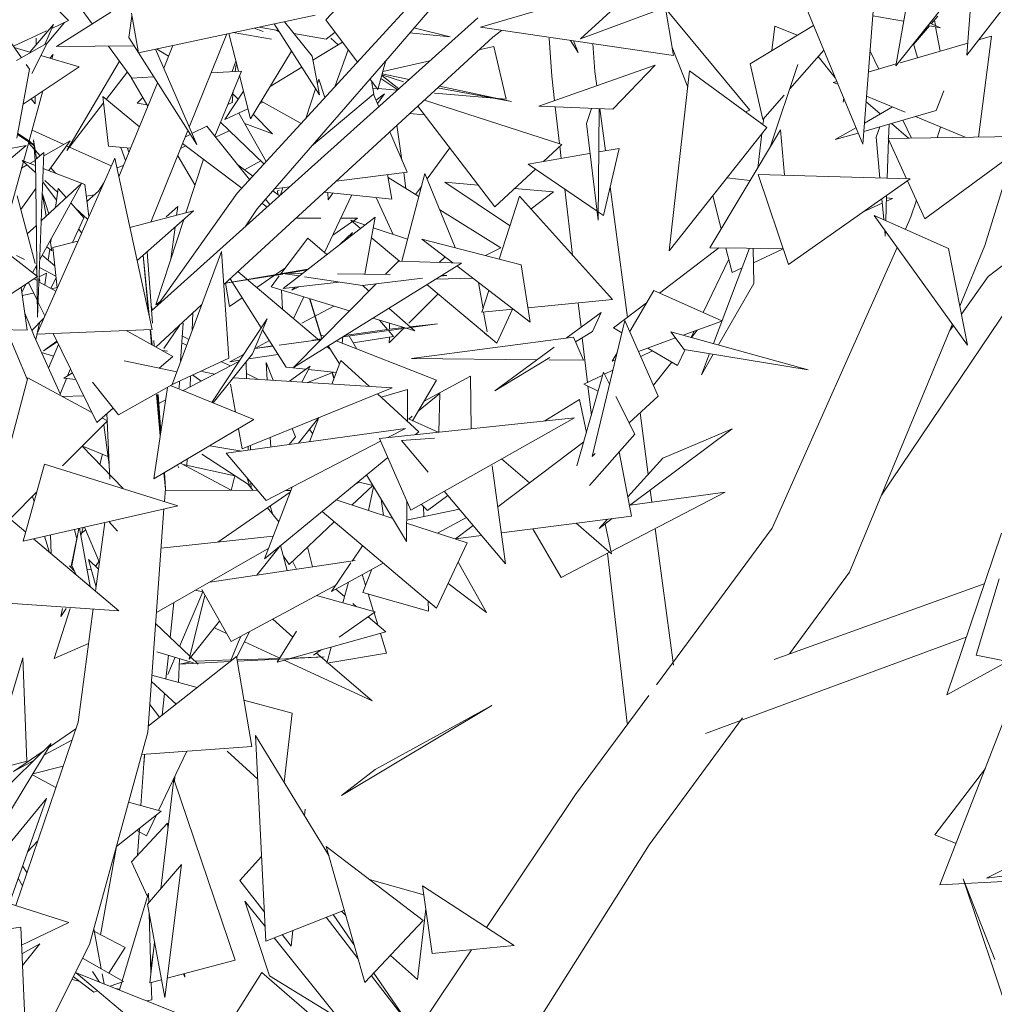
# Model space of a CAD drawing. Header units: millimetres. Extents: x -14485 to 13127, y -18923 to 3272.
# Tile 83 of 119: x 11781 to 12006, y 2137 to 2364. Entities that reach past the tile are written whole.
import ezdxf

# ---------------------------------------------------------------- set-up
doc = ezdxf.new("R2010")
doc.units = ezdxf.units.MM
doc.layers.add('G-IMPT', color=7, linetype='Continuous', lineweight=5)

# ---------------------------------------------------------------- blocks, each defined once
blk = doc.blocks.new('ÁRVORES ORNAMENTAIS - Pequeno e Médio Porte - Ipê-roxo-2865575-CORTE_CALÇADA')
at = {"layer": 'G-IMPT', "color": 253, "true_color": 0xaaaaaa}
for p, q in [((8251.32, 2401.28), (8242.7, 2353.11)), ((8242.7, 2353.11), (8270.37, 2387.76)), ((8122.81, 2358.43), (8146.32, 2384.29)), ((8126.2, 2355.47), (8148.59, 2381.48)), ((8259.08, 2355.62), (8276.55, 2378.11)), ((8041.19, 2374.46), (8052.12, 2363.56)), ((8188.42, 2374.17), (8147.05, 2362.02)), ((8191.49, 2355.54), (8188.42, 2374.17)), ((8184.99, 2372.96), (8170.11, 2359.37)), ((8259.08, 2355.62), (8260.26, 2371.24)), ((8111.39, 2363.71), (8116.7, 2369.46)), ((8237.83, 2370.11), (8235.1, 2335.09)), ((8057.58, 2362.8), (8054.44, 2367.08)), ((8209.1, 2342.95), (8189.7, 2366.37)), ((8049.37, 2357.56), (8061.84, 2365.52)), ((8066.73, 2364.58), (8066, 2359.63)), ((8068.22, 2356.12), (8066.61, 2365.24)), ((8068.22, 2356.12), (8108.98, 2364.82)), ((8146.44, 2364.21), (8071.26, 2296.7)), ((8187.28, 2365.72), (8170.11, 2359.37)), ((8222.22, 2366.16), (8235.1, 2335.09)), ((8237.4, 2364.64), (8244.54, 2363.4)), ((8250.93, 2362.85), (8252.43, 2364.6)), ((8041.26, 2355.01), (8036.19, 2362.23)), ((8043.17, 2356.29), (8048.65, 2362.66)), ((8046.67, 2358.04), (8048.65, 2362.66)), ((8051.19, 2363.12), (8047.24, 2358.32)), ((8052.12, 2363.56), (8048.26, 2361.76)), ((8096.94, 2361.02), (8094.88, 2361.81)), ((8095.98, 2362.04), (8100.51, 2361.24)), ((8109.95, 2346.45), (8099.52, 2362.8)), ((8108.27, 2355.33), (8101.87, 2363.3)), ((8111.39, 2363.71), (8118.69, 2353.96)), ((8140.07, 2359.85), (8131.71, 2361.86)), ((8191.49, 2355.54), (8147.05, 2362.02)), ((8209.15, 2353.63), (8223.76, 2362.45)), ((8214.88, 2362.29), (8214.2, 2356.67)), ((8214.88, 2362.29), (8220.01, 2360.19)), ((8246.84, 2358.08), (8250.51, 2362.36)), ((8250.14, 2362.42), (8253.06, 2361.91)), ((8250.6, 2363), (8253.06, 2361.91)), ((8251.62, 2363.66), (8251.85, 2362.45)), ((8251.91, 2362.11), (8252.96, 2356.54)), ((8047.04, 2361.19), (8039.42, 2357.64)), ((8044.63, 2357.99), (8044.65, 2359.54)), ((8066, 2359.63), (8081.67, 2334.97)), ((8079.93, 2339), (8088.6, 2360.47)), ((8149.89, 2359.75), (8087.91, 2302.74)), ((8091.26, 2351.89), (8089.06, 2360.57)), ((8090.06, 2360.78), (8098.91, 2359.26)), ((8099.92, 2361.35), (8100.67, 2360.96)), ((8104.02, 2360.62), (8111.52, 2359.3)), ((8113.52, 2360.87), (8111.52, 2359.3)), ((8114.28, 2357.99), (8112.59, 2359.54)), ((8130.72, 2360.71), (8140.07, 2359.85)), ((8149.89, 2359.75), (8151.89, 2361.31)), ((8163.45, 2350.72), (8162.86, 2359.54)), ((8264.76, 2360), (8261.81, 2359.13)), ((8264.76, 2360), (8261.82, 2336.72)), ((8043.42, 2356.21), (8039.61, 2357.35)), ((8047.19, 2358.32), (8040.16, 2354.39)), ((8047.19, 2358.32), (8043.68, 2351.38)), ((8049.37, 2357.56), (8067.19, 2357.76)), ((8066.73, 2350.3), (8061.31, 2357.7)), ((8074.05, 2352.63), (8076.19, 2357.82)), ((8090.95, 2323.81), (8122.81, 2358.43)), ((8115.24, 2358.57), (8108.44, 2354.42)), ((8150.11, 2357.56), (8146.67, 2356.79)), ((8150.11, 2357.56), (8152.94, 2345.43)), ((8167.81, 2358.99), (8169.53, 2356.18)), ((8168.44, 2358.9), (8169.53, 2356.18)), ((8173.42, 2351.83), (8172.89, 2358.25)), ((8194.78, 2348.23), (8191.19, 2357.35)), ((8259.29, 2358.39), (8243.7, 2353.82)), ((8247.76, 2355.02), (8246.8, 2358.24)), ((8054.59, 2352.87), (8045.77, 2355.51)), ((8047.81, 2354.9), (8048.57, 2355.72)), ((8048.57, 2355.72), (8048.3, 2354.75)), ((8072.18, 2356.96), (8081.67, 2334.97)), ((8072.43, 2357.02), (8075.17, 2355.36)), ((8094.04, 2340.91), (8103.52, 2356.53)), ((8095.55, 2320.17), (8126.2, 2355.47)), ((8108.27, 2355.33), (8109.95, 2346.45)), ((8116.55, 2356.82), (8113.47, 2348.29)), ((8218.29, 2347.85), (8226.12, 2356.75)), ((8228.78, 2350.34), (8224.85, 2355.31)), ((8238.8, 2352.39), (8236.78, 2356.67)), ((8054.59, 2352.87), (8041.64, 2344.29)), ((8043.12, 2352.36), (8042.38, 2353.41)), ((8063.87, 2354.21), (8051.73, 2333.6)), ((8089.79, 2351.8), (8090.67, 2354.24)), ((8090.72, 2353.45), (8090.55, 2351.85)), ((8105.87, 2352.84), (8098.57, 2348.38)), ((8125.26, 2354.39), (8123.38, 2347.7)), ((8135.35, 2354.26), (8124.55, 2351.83)), ((8160.49, 2343.82), (8187.27, 2353.31)), ((8187.27, 2353.31), (8177.55, 2343.15)), ((8212.07, 2340.78), (8209.15, 2353.63)), ((8220.17, 2353.43), (8213.76, 2334.36)), ((8242.78, 2353.56), (8236.39, 2351.68)), ((8043.12, 2352.36), (8040.22, 2336.49)), ((8060.82, 2345.41), (8065.68, 2351.73)), ((8071.72, 2350.63), (8066.6, 2350.3)), ((8091.94, 2351.94), (8084.98, 2351.49)), ((8091.94, 2351.94), (8085.81, 2336.92)), ((8094.04, 2340.91), (8091.51, 2350.89)), ((8124.29, 2350.91), (8128.23, 2347.85)), ((8129.31, 2349.47), (8124.33, 2351.05)), ((8130.58, 2349.97), (8124.39, 2351.29)), ((8163.45, 2350.72), (8164.11, 2345.1)), ((8173.42, 2351.83), (8173.85, 2348.55)), ((8195.2, 2351.98), (8190.55, 2310.5)), ((8195.2, 2351.98), (8212.98, 2338.95)), ((8063.71, 2327.57), (8072.63, 2349.2)), ((8070.43, 2343.86), (8066.6, 2350.3)), ((8109.76, 2350.07), (8109.45, 2349.1)), ((8109.76, 2350.07), (8111.19, 2345.8)), ((8121.56, 2350.13), (8123.38, 2347.7)), ((8122.43, 2346.62), (8121.9, 2349.68)), ((8127.96, 2347.62), (8124.08, 2350.18)), ((8154.21, 2344.93), (8137.62, 2348.47)), ((8229.11, 2349.55), (8228.33, 2349.32)), ((8229.38, 2348.89), (8228.33, 2349.32)), ((8046.24, 2347.34), (8043.05, 2335.83)), ((8044.42, 2344.35), (8044.45, 2346.15)), ((8068.45, 2339.05), (8060.04, 2346.05)), ((8061.33, 2334.6), (8060.04, 2346.05)), ((8069.26, 2345.84), (8067.9, 2344.55)), ((8088.14, 2340.76), (8092.42, 2347.32)), ((8090.07, 2347.36), (8089.79, 2344.7)), ((8090, 2346.71), (8091.22, 2345.48)), ((8109.04, 2347.87), (8106.79, 2341.02)), ((8108.09, 2334.62), (8122.38, 2346.62)), ((8122.19, 2348), (8123.22, 2347.91)), ((8123.63, 2343.72), (8122.38, 2346.62)), ((8124.93, 2346.68), (8122.98, 2345.22)), ((8123.31, 2344.47), (8124.93, 2346.68)), ((8123.44, 2347.9), (8127.86, 2347.53)), ((8136.43, 2346.81), (8150.21, 2345.66)), ((8137.16, 2348.04), (8154.21, 2344.93)), ((8212.07, 2340.78), (8217, 2346.38)), ((8244.89, 2342.42), (8235.96, 2346.15)), ((8253.8, 2347.37), (8252.04, 2342.81)), ((8044.42, 2344.35), (8043.54, 2345.54)), ((8051.73, 2333.6), (8060.2, 2344.61)), ((8070.25, 2344.17), (8067.9, 2344.55)), ((8089.96, 2344.78), (8088.81, 2344.26)), ((8096.94, 2344.78), (8096.18, 2344.44)), ((8105.72, 2339.86), (8096.53, 2345.01)), ((8132.59, 2343.84), (8150.32, 2320.66)), ((8165.78, 2335), (8134.13, 2345.26)), ((8151.16, 2345.58), (8152.94, 2345.43)), ((8160.49, 2343.82), (8177.55, 2343.15)), ((8164.28, 2343.67), (8165.27, 2335.16)), ((8230.59, 2344.75), (8230.75, 2345.58)), ((8241.95, 2343.65), (8235.48, 2339.96)), ((8239.15, 2342.06), (8235.86, 2344.88)), ((8093.47, 2343.2), (8088.14, 2340.76)), ((8091.38, 2342.24), (8097.64, 2331.08)), ((8094.69, 2341.98), (8099.15, 2337.48)), ((8134.13, 2341.84), (8130.72, 2342.12)), ((8171.49, 2339.85), (8172.65, 2343.34)), ((8174.37, 2343.27), (8174.19, 2317.6)), ((8174.55, 2343.27), (8175.83, 2333.55)), ((8208.11, 2342.52), (8209.1, 2342.95)), ((8252.04, 2342.81), (8235.33, 2338.02)), ((8258.69, 2336.67), (8247.25, 2341.44)), ((8080.57, 2337.54), (8083.96, 2339.23)), ((8093.84, 2326.94), (8083.96, 2339.23)), ((8087.15, 2340.19), (8097.15, 2330.54)), ((8099.15, 2337.48), (8092.74, 2339.81)), ((8128.94, 2331.38), (8127.8, 2339.43)), ((8171.49, 2339.85), (8174.19, 2317.6)), ((8212.29, 2341.03), (8212.12, 2339.58)), ((8238.19, 2336.67), (8239.04, 2339.09)), ((8241.17, 2339.7), (8241.06, 2336.38)), ((8245.67, 2336.46), (8241.72, 2339.85)), ((8246.33, 2336.47), (8244.37, 2340.61)), ((8252.25, 2336.57), (8253.06, 2339.02)), ((8044.18, 2334.77), (8040.37, 2337.35)), ((8043.16, 2335.76), (8040.42, 2337.58)), ((8043.74, 2338.33), (8051.04, 2335.03)), ((8071.11, 2317.14), (8079.62, 2338.21)), ((8079.04, 2336.77), (8080.17, 2337.34)), ((8085.98, 2336.71), (8089.1, 2338.16)), ((8130.13, 2328.63), (8126.13, 2337.9)), ((8212.98, 2338.95), (8190.55, 2310.5)), ((8216.16, 2338.37), (8199.9, 2311.2)), ((8211.87, 2337.55), (8210.91, 2329.59)), ((8216.16, 2338.37), (8217.11, 2327.92)), ((8233.54, 2338.86), (8228.77, 2336.14)), ((8234.04, 2337.65), (8228.77, 2336.14)), ((8240.95, 2336.38), (8275.4, 2336.95)), ((8249.45, 2317.89), (8275.4, 2336.95)), ((8024.05, 2319.34), (8042.36, 2334.76)), ((8028.42, 2332.2), (8042.36, 2334.76)), ((8042.98, 2335.58), (8038.65, 2319.98)), ((8044.23, 2333.93), (8042.93, 2335.4)), ((8043.16, 2335.76), (8044.18, 2334.77)), ((8044.77, 2331.75), (8044.05, 2336.09)), ((8044.05, 2336.09), (8044.51, 2330.36)), ((8052.49, 2335.84), (8046.41, 2332.43)), ((8052.49, 2335.84), (8047.55, 2328.99)), ((8051.69, 2334.73), (8061.98, 2330.08)), ((8066.42, 2334.13), (8061.33, 2334.6)), ((8077.94, 2334.06), (8079.14, 2334.68)), ((8078.41, 2335.23), (8092.03, 2324.98)), ((8165.78, 2335), (8161.57, 2331.09)), ((8165.34, 2334.59), (8165.66, 2331.8)), ((8238.19, 2336.67), (8239.06, 2327.28)), ((8241.05, 2336.16), (8240.75, 2327.23)), ((8240.95, 2336.38), (8245.21, 2327.1)), ((8045.56, 2332.42), (8044.46, 2333.67)), ((8044.5, 2331.52), (8046.43, 2333.16)), ((8046.43, 2333.16), (8045, 2295.22)), ((8065.27, 2331.34), (8064.16, 2334.34)), ((8066.01, 2333.14), (8065.74, 2334.2)), ((8081.24, 2325.71), (8077.27, 2332.39)), ((8139.95, 2334.22), (8134.73, 2327.11)), ((8172.19, 2332.92), (8158.03, 2330.48)), ((8178.98, 2334.09), (8174.3, 2333.28)), ((8178.98, 2334.09), (8175.38, 2318.65)), ((8263.27, 2311.76), (8269.8, 2332.83)), ((8042.6, 2330.3), (8041.32, 2329.58)), ((8041.45, 2331.33), (8044.54, 2328.56)), ((8041.45, 2331.33), (8044.52, 2330.16)), ((8044.44, 2331.33), (8043.23, 2330.65)), ((8044.5, 2331.52), (8045, 2295.22)), ((8044.79, 2291.34), (8062.77, 2331.87)), ((8071.41, 2292.39), (8062.77, 2331.87)), ((8063.25, 2329.66), (8064.79, 2330.19)), ((8079.16, 2319.24), (8083.21, 2331.62)), ((8094.58, 2327.75), (8091.14, 2330.3)), ((8092.67, 2329.17), (8096.43, 2331.24)), ((8158.03, 2330.48), (8173.94, 2319.63)), ((8046.29, 2329.47), (8055.85, 2325.8)), ((8049.15, 2328.37), (8048.03, 2329.64)), ((8130.13, 2328.63), (8113.82, 2326.58)), ((8126.63, 2322.39), (8125.65, 2328.06)), ((8128.9, 2308.11), (8134.22, 2328.35)), ((8129.87, 2324.83), (8129.35, 2328.53)), ((8134.22, 2328.35), (8141.23, 2311.29)), ((8159.69, 2329.35), (8150.32, 2320.66)), ((8217.99, 2307.35), (8211, 2328.1)), ((8211, 2328.1), (8246.01, 2327.08)), ((8055.11, 2326.03), (8045.5, 2308.53)), ((8045.84, 2317.43), (8055.11, 2326.03)), ((8049.38, 2322.18), (8046.18, 2326.37)), ((8046.63, 2326.68), (8049.63, 2323.98)), ((8056.83, 2318.49), (8055.85, 2325.8)), ((8060.24, 2326.17), (8059.04, 2324.29)), ((8125.77, 2327.39), (8132.81, 2323)), ((8153.71, 2316.31), (8138.83, 2326.3)), ((8146.52, 2325.63), (8138.83, 2326.3)), ((8203.83, 2327.34), (8209.15, 2326.68)), ((8217.99, 2307.35), (8246.01, 2327.08)), ((8245.42, 2326.66), (8249.45, 2317.89)), ((8040.27, 2323.18), (8044.44, 2307.6)), ((8044.59, 2324.88), (8041.11, 2320.05)), ((8046.97, 2318.48), (8046.08, 2323.86)), ((8046.13, 2323.58), (8047.57, 2319.04)), ((8049.14, 2320.49), (8049.75, 2324.87)), ((8051.59, 2322.76), (8049.75, 2324.87)), ((8056.21, 2323.13), (8058.08, 2323.42)), ((8056.37, 2321.91), (8059.04, 2324.27)), ((8090.95, 2323.81), (8072.55, 2297.85)), ((8100.67, 2323.26), (8099.18, 2324.36)), ((8103.02, 2325.22), (8099.55, 2324.78)), ((8100.29, 2324.32), (8100.67, 2324.38)), ((8100.29, 2324.32), (8100.33, 2323.52)), ((8101.53, 2325.03), (8100.99, 2323.39)), ((8126.63, 2322.39), (8111.07, 2324.04)), ((8111.13, 2310.1), (8117.37, 2323.38)), ((8111.96, 2322.29), (8111.85, 2323.96)), ((8111.96, 2322.29), (8113.04, 2323.83)), ((8133.43, 2325.33), (8132.06, 2323.47)), ((8156.04, 2323.14), (8151.34, 2308.58)), ((8163.87, 2324.11), (8154.89, 2324.9)), ((8156.04, 2323.14), (8177.48, 2299.28)), ((8158.72, 2320.16), (8163.87, 2324.11)), ((8166.49, 2324.71), (8168.27, 2309.53)), ((8176.92, 2325.28), (8180.9, 2295.17)), ((8200.57, 2323.21), (8202.5, 2315.55)), ((8240.62, 2323.28), (8240.43, 2317.49)), ((8055.66, 2318.09), (8052.65, 2321.55)), ((8096.68, 2321.47), (8097.86, 2320.58)), ((8098.49, 2321.16), (8097.49, 2322.41)), ((8126.95, 2314.28), (8123.03, 2322.78)), ((8235.09, 2319.39), (8239.6, 2321.47)), ((8239.5, 2322.5), (8239.95, 2317.7)), ((8240.58, 2321.92), (8241.99, 2322.58)), ((8240.6, 2322.75), (8241.99, 2322.58)), ((8246.19, 2318.32), (8247.48, 2322.18)), ((8053.79, 2320.24), (8056.52, 2317.78)), ((8066.27, 2315.88), (8080.89, 2319.69)), ((8067.94, 2308.26), (8080.89, 2319.69)), ((8074.61, 2318.38), (8077.28, 2320.69)), ((8077.02, 2318.68), (8077.28, 2320.69)), ((8095.55, 2320.17), (8092.79, 2316.03)), ((8137.67, 2319.97), (8151.73, 2311.2)), ((8174.2, 2319.45), (8175.38, 2318.65)), ((8259.27, 2288.79), (8237.78, 2318.67)), ((8254.84, 2311.05), (8237.78, 2318.67)), ((8042.61, 2314.43), (8044.71, 2316.37)), ((8055.66, 2318.09), (8053.01, 2312.43)), ((8072.25, 2298.08), (8078.67, 2317.73)), ((8101.55, 2301.83), (8122.74, 2318.3)), ((8110.25, 2318.04), (8104.56, 2318.05)), ((8113.02, 2314.13), (8117.53, 2317.24)), ((8118.67, 2318.03), (8114.86, 2318.04)), ((8120.39, 2316.47), (8117.17, 2317.54)), ((8117.17, 2317.54), (8119.37, 2315.68)), ((8117.7, 2317.36), (8118.67, 2318.03)), ((8122.74, 2318.3), (8120.37, 2305.11)), ((8244.93, 2315.48), (8246.19, 2318.32)), ((8055.13, 2314.65), (8054.46, 2315.52)), ((8075.69, 2308.62), (8076.66, 2315.96)), ((8117.52, 2314.74), (8114.7, 2312.05)), ((8117.52, 2314.74), (8117.04, 2313.87)), ((8130.24, 2313.19), (8122.3, 2315.83)), ((8240.17, 2315.35), (8240.31, 2313.85)), ((8240.35, 2315.1), (8240.31, 2313.85)), ((8034.85, 2312.46), (8044.95, 2304.56)), ((8048.29, 2310.52), (8047.9, 2312.9)), ((8048, 2312.31), (8048.14, 2313.34)), ((8048.51, 2311.26), (8054.3, 2312.77)), ((8101.07, 2305.24), (8107.28, 2313.44)), ((8111.63, 2309.66), (8107.28, 2313.44)), ((8121.89, 2313.56), (8128.35, 2308.12)), ((8133.53, 2313.21), (8140.66, 2307.75)), ((8133.53, 2313.21), (8156.41, 2307.26)), ((8257.48, 2297.78), (8263.27, 2311.76)), ((8264.04, 2304.63), (8275.88, 2313.67)), ((8048.96, 2307.05), (8046.05, 2309.54)), ((8048.29, 2310.52), (8047.09, 2311.42)), ((8047.44, 2308.35), (8047.8, 2310.89)), ((8048.51, 2311.26), (8049.51, 2301.98)), ((8070.7, 2295.62), (8069.33, 2309.49)), ((8071.48, 2293.82), (8070.21, 2310.25)), ((8075.97, 2279.71), (8087.38, 2310.38)), ((8089.08, 2285.75), (8087.38, 2310.38)), ((8148.16, 2309.41), (8151.73, 2311.2)), ((8188.27, 2300.78), (8201.95, 2311.18)), ((8216.76, 2311.02), (8199.9, 2311.2)), ((8200.7, 2289.15), (8209.04, 2311.11)), ((8203.6, 2311.16), (8205.02, 2305.51)), ((8210.01, 2302.96), (8209.85, 2311.1)), ((8209.91, 2307.77), (8216.78, 2310.94)), ((8214.26, 2246.58), (8243.07, 2311.31)), ((8259.27, 2288.79), (8254.84, 2311.05)), ((8040.16, 2309.45), (8041.98, 2308.49)), ((8044.82, 2307.29), (8043.81, 2305.45)), ((8070.57, 2296.22), (8069.31, 2309.47)), ((8142.65, 2307.69), (8103.97, 2283.66)), ((8125.18, 2305.15), (8128.13, 2308.13)), ((8142.65, 2307.69), (8128.13, 2308.13)), ((8137.49, 2307.85), (8138.87, 2309.12)), ((8158.47, 2294.11), (8156.41, 2307.26)), ((8204.26, 2308.55), (8198.34, 2296.29)), ((8044.62, 2306.93), (8044.85, 2306.09)), ((8045.35, 2304.48), (8047.04, 2305.37)), ((8045.43, 2306.67), (8049.22, 2304.66)), ((8046.65, 2302.65), (8047.03, 2305.36)), ((8088.26, 2303.06), (8101.51, 2305.1)), ((8088.29, 2303.09), (8101.45, 2305.3)), ((8091.17, 2305.74), (8110.03, 2289.8)), ((8099.84, 2305.03), (8102.08, 2306.58)), ((8105.27, 2304.73), (8100.94, 2305.38)), ((8100.94, 2305.38), (8106.02, 2305.31)), ((8101.83, 2305.37), (8107.27, 2306.28)), ((8107.1, 2306.15), (8102.84, 2305.35)), ((8114.07, 2305.2), (8126.24, 2305.03)), ((8141.6, 2307.03), (8158.47, 2294.11)), ((8205.02, 2305.51), (8207.32, 2306.57)), ((8027.04, 2292.76), (8044.95, 2304.56)), ((8042.4, 2302.88), (8041.36, 2301)), ((8044.95, 2298.95), (8042.87, 2303.19)), ((8044.88, 2303.64), (8044.16, 2304.04)), ((8049.18, 2301.24), (8045.31, 2303.4)), ((8045.34, 2304.26), (8045.54, 2303.49)), ((8049.25, 2304.39), (8048.07, 2301.86)), ((8089.22, 2297.7), (8088.26, 2303.06)), ((8096.51, 2292.79), (8089.35, 2304.07)), ((8095.53, 2302.05), (8099.5, 2304.79)), ((8098.79, 2302.23), (8100.67, 2304.72)), ((8101.55, 2301.83), (8114.51, 2303.31)), ((8103.97, 2283.66), (8122.97, 2302.91)), ((8119.82, 2302.53), (8106.46, 2304.55)), ((8119.82, 2302.53), (8133.67, 2304.18)), ((8133.86, 2302.23), (8134.79, 2302.69)), ((8134.71, 2302.76), (8150.8, 2289.2)), ((8136.73, 2304.01), (8145.25, 2304.24)), ((8137.78, 2304.66), (8139.32, 2304.85)), ((8138.1, 2304.86), (8139.32, 2304.85)), ((8146.57, 2303.23), (8147.63, 2297.13)), ((8201.9, 2288.82), (8210.01, 2302.96)), ((8257.85, 2295.94), (8264.04, 2304.63)), ((8042.61, 2292.26), (8041.21, 2302.09)), ((8044.05, 2300.79), (8041.48, 2300.19)), ((8049.5, 2302.06), (8048.23, 2301.77)), ((8098.79, 2302.23), (8116.83, 2296.69)), ((8101.22, 2301.48), (8101.4, 2297.09)), ((8105.15, 2302.24), (8103.57, 2301.44)), ((8104.31, 2302.15), (8103.57, 2301.44)), ((8121.33, 2301.25), (8119.82, 2302.56)), ((8130.53, 2293.82), (8137.27, 2300.6)), ((8149, 2301.36), (8147.38, 2296.36)), ((8186.97, 2301.36), (8181.42, 2291.93)), ((8186.97, 2301.36), (8202.68, 2294.36)), ((8046.63, 2295.5), (8045.13, 2298.58)), ((8073.25, 2298.84), (8072.25, 2298.08)), ((8089.22, 2297.7), (8092.12, 2299.7)), ((8103.99, 2294.9), (8106.34, 2299.91)), ((8110.48, 2290.26), (8107.66, 2299.51)), ((8110.37, 2290.89), (8107.7, 2299.49)), ((8177.48, 2299.28), (8157.96, 2297.39)), ((8169.55, 2298.51), (8170.21, 2292.88)), ((8177.7, 2292.74), (8185.29, 2298.52)), ((8239.42, 2254.19), (8269.19, 2298.28)), ((8044.24, 2290.84), (8042.06, 2296.15)), ((8071.17, 2297.82), (8071.48, 2296.9)), ((8082.79, 2298.03), (8072.26, 2288.34)), ((8080.63, 2292.22), (8080.78, 2296.19)), ((8105.86, 2293.82), (8113.28, 2297.78)), ((8130.93, 2292.91), (8125.9, 2297.28)), ((8154.62, 2297.06), (8147.38, 2296.36)), ((8147.76, 2296.4), (8148.55, 2291.85)), ((8154.42, 2297.04), (8150.8, 2289.2)), ((8174.82, 2296.27), (8166.79, 2290.36)), ((8174.82, 2296.27), (8172.86, 2291.91)), ((8043.69, 2292.17), (8046.41, 2294.99)), ((8045.46, 2293.82), (8045, 2291.82)), ((8077.96, 2285.07), (8078.5, 2293.82)), ((8085.12, 2275.59), (8097.86, 2294.84)), ((8097.86, 2294.84), (8094.5, 2286.74)), ((8115.34, 2290.73), (8137.17, 2293.65)), ((8122.26, 2295.02), (8129.65, 2292.75)), ((8125.62, 2292.38), (8123.78, 2294.56)), ((8126.1, 2293.82), (8126.08, 2292.44)), ((8130.87, 2292.97), (8137.17, 2293.65)), ((8172.74, 2263.12), (8180.31, 2294.44)), ((8180.31, 2294.44), (8188.01, 2277.02)), ((8202.66, 2294.31), (8193.77, 2291.08)), ((8232.07, 2236.45), (8255.77, 2293.65)), ((8031.35, 2292.41), (8042.61, 2292.26)), ((8042.63, 2280.91), (8037.81, 2292.32)), ((8044.89, 2291.35), (8044.59, 2290.05)), ((8071.41, 2292.39), (8044.79, 2291.34)), ((8058.62, 2270.98), (8048.59, 2291.49)), ((8076.12, 2286.19), (8065.43, 2292.16)), ((8071.27, 2288.89), (8070.94, 2292.37)), ((8071.38, 2288.84), (8071.02, 2292.38)), ((8077.66, 2293.32), (8074.1, 2287.97)), ((8102.29, 2283.69), (8096.81, 2292.31)), ((8126.04, 2292.44), (8115.73, 2290.97)), ((8127, 2290.75), (8125.83, 2292.13)), ((8126.03, 2289.29), (8129.32, 2292.6)), ((8126.04, 2292.44), (8129.47, 2292.81)), ((8129.9, 2292.68), (8131.92, 2292.06)), ((8131.92, 2292.06), (8131.03, 2292.83)), ((8147.99, 2291.57), (8148.72, 2290.9)), ((8168.94, 2289.53), (8172.86, 2291.91)), ((8177.7, 2292.74), (8179.63, 2291.62)), ((8190.89, 2291.87), (8193.97, 2287.78)), ((8190.89, 2291.87), (8222.51, 2283.1)), ((8196.26, 2291.98), (8195.58, 2290.57)), ((8195.62, 2290.56), (8196.94, 2292.23)), ((8255.15, 2292.15), (8255.99, 2293.34)), ((8044.24, 2290.84), (8050.25, 2277.38)), ((8049.46, 2289.71), (8046.37, 2287.48)), ((8046.37, 2287.48), (8049.54, 2289.55)), ((8071.89, 2288.55), (8071.79, 2289.83)), ((8078.22, 2289.31), (8079.34, 2288.78)), ((8078.32, 2290.94), (8079.84, 2290.11)), ((8095.04, 2288.03), (8098.39, 2289.83)), ((8100.67, 2288.76), (8110.27, 2290.05)), ((8110.43, 2290.21), (8108.31, 2289.91)), ((8111.03, 2290.82), (8110.27, 2291.11)), ((8136.92, 2280.68), (8113.77, 2289.75)), ((8115.3, 2290.7), (8115.16, 2289.2)), ((8118.55, 2287.88), (8116.8, 2290.92)), ((8127, 2290.75), (8117.72, 2289.32)), ((8126.05, 2290.6), (8126.03, 2289.29)), ((8168.48, 2290.58), (8131.11, 2285.7)), ((8168.48, 2290.58), (8170.76, 2285.34)), ((8170.49, 2290.47), (8171.7, 2280.17)), ((8191.98, 2290.43), (8183.46, 2287.32)), ((8048.68, 2286.2), (8045.91, 2287.09)), ((8047.52, 2283.5), (8049.85, 2288.91)), ((8073.84, 2287.58), (8074.94, 2287.42)), ((8099.17, 2288.61), (8095.03, 2288.02)), ((8095.03, 2288), (8099.2, 2288.56)), ((8111.64, 2288.43), (8112.46, 2287.74)), ((8111.91, 2288.59), (8114.59, 2284.46)), ((8164, 2288.31), (8150.37, 2278.28)), ((8178.51, 2286.98), (8177.41, 2285.12)), ((8186.7, 2287.48), (8183.98, 2286.15)), ((8185.62, 2288.11), (8192.46, 2284.12)), ((8194.21, 2287.74), (8192.46, 2284.12)), ((8193.97, 2287.78), (8222.51, 2283.1)), ((8197.97, 2281.96), (8199.81, 2286.83)), ((8077.05, 2282.63), (8064.92, 2285.13)), ((8076.12, 2286.19), (8072.98, 2283.47)), ((8089.08, 2285.75), (8075.97, 2279.71)), ((8078.52, 2278.29), (8091.34, 2284.99)), ((8085.45, 2275.45), (8094.5, 2286.74)), ((8087.36, 2284.95), (8089.41, 2283.98)), ((8089.26, 2284.94), (8092.44, 2286.64)), ((8091.55, 2285.29), (8089.26, 2284.94)), ((8093.15, 2281.08), (8093.05, 2284.93)), ((8100.4, 2286.66), (8093.6, 2285.61)), ((8097.88, 2280.77), (8097.67, 2284.79)), ((8099.29, 2280.68), (8097.67, 2284.79)), ((8114.88, 2285.23), (8112.8, 2279.81)), ((8114.88, 2285.23), (8121.44, 2279.26)), ((8131.11, 2285.7), (8160.09, 2285.43)), ((8150.37, 2278.28), (8163.03, 2285.95)), ((8162.81, 2285.41), (8170.76, 2285.34)), ((8178.12, 2285.38), (8177.41, 2285.12)), ((8186.9, 2279.53), (8191.14, 2284.89)), ((8197.97, 2281.96), (8200.68, 2286.68)), ((8051.01, 2281.14), (8053.03, 2282.41)), ((8051.92, 2281.72), (8052.58, 2283.34)), ((8085.84, 2282.11), (8082.8, 2282.68)), ((8102.29, 2283.69), (8106.79, 2283.22)), ((8107.78, 2283.95), (8103.04, 2280.44)), ((8107.78, 2283.95), (8105.89, 2280.26)), ((8107.15, 2280.18), (8113.18, 2282.55)), ((8107.45, 2283.15), (8113.83, 2282.48)), ((8113.28, 2281.06), (8112.81, 2282.59)), ((8112.87, 2282.58), (8113.31, 2281.14)), ((8169.26, 2260.95), (8175.4, 2282.52)), ((8176.77, 2279.81), (8175.4, 2282.52)), ((8177.55, 2283.02), (8175.62, 2282.08)), ((8042.73, 2281.28), (8034.94, 2251.85)), ((8042.73, 2281.28), (8057.5, 2273.27)), ((8050.21, 2277.47), (8051.67, 2281.08)), ((8053.77, 2280.9), (8051.01, 2281.14)), ((8063.67, 2272.72), (8057.62, 2280.26)), ((8076.61, 2280.01), (8063.67, 2272.72)), ((8077.58, 2278.83), (8077.68, 2280.5)), ((8080.12, 2279.12), (8080.21, 2281.67)), ((8080.72, 2281.9), (8082.69, 2280.47)), ((8090.12, 2281.27), (8126.66, 2278.92)), ((8093.12, 2282.21), (8095.86, 2280.9)), ((8136.92, 2280.68), (8131.41, 2271.34)), ((8144.71, 2281.6), (8134.1, 2275.9)), ((8144.71, 2281.6), (8144.87, 2269.53)), ((8175.22, 2281.88), (8170.86, 2279.76)), ((8074.92, 2279.05), (8071.81, 2258)), ((8075.65, 2279.47), (8094.84, 2271.61)), ((8089.41, 2279.79), (8090.57, 2273.35)), ((8126.66, 2278.92), (8092.1, 2264.88)), ((8130.24, 2278.54), (8124.16, 2276.77)), ((8130.24, 2278.54), (8130.19, 2271.28)), ((8174.17, 2278.2), (8170.86, 2279.76)), ((8171.8, 2279.31), (8172.58, 2272.61)), ((8055.62, 2277.11), (8050.65, 2276.98)), ((8073.27, 2267.92), (8072.37, 2277.38)), ((8073.38, 2268.61), (8072.51, 2277.38)), ((8073.42, 2268.89), (8072.76, 2277.38)), ((8072.91, 2275.36), (8074.49, 2276.18)), ((8123.3, 2277.56), (8132.87, 2268.84)), ((8137.7, 2277.61), (8132.71, 2273.55)), ((8137.48, 2268.74), (8137.7, 2277.61)), ((8161.86, 2271.32), (8169.86, 2276.27)), ((8171.44, 2268.62), (8169.86, 2276.27)), ((8182.59, 2268.26), (8178.21, 2276.95)), ((8181.27, 2270.88), (8188.01, 2277.02)), ((8062.41, 2274.28), (8058.62, 2270.98)), ((8183.8, 2273.18), (8185.67, 2259)), ((8061.1, 2271.32), (8050.77, 2260.95)), ((8059.81, 2272.02), (8061.1, 2271.32)), ((8061.61, 2257.92), (8060.97, 2273.02)), ((8071.81, 2258), (8094.84, 2271.61)), ((8105.14, 2266.17), (8109.81, 2272.08)), ((8109.82, 2272.08), (8107.68, 2266.52)), ((8168.67, 2272.05), (8123.74, 2267.29)), ((8130.42, 2271.78), (8137.32, 2268.73)), ((8131.28, 2272.38), (8130.5, 2271.75)), ((8130.98, 2250.74), (8168.67, 2272.05)), ((8060.24, 2270.45), (8061.47, 2261.18)), ((8088.43, 2263.85), (8129.74, 2269.58)), ((8091.27, 2269.49), (8092.1, 2264.88)), ((8104.44, 2267.68), (8103.68, 2269.59)), ((8107.63, 2269.32), (8108.4, 2268.38)), ((8129.74, 2269.58), (8125.72, 2267.5)), ((8132.05, 2268.17), (8132.87, 2268.84)), ((8181.39, 2251.81), (8204.99, 2269.48)), ((8204.99, 2269.48), (8189.08, 2262.76)), ((8124.03, 2266.62), (8097.64, 2252.95)), ((8098.7, 2265.28), (8098.58, 2267.52)), ((8102.99, 2265.87), (8104.44, 2267.68)), ((8130.98, 2250.74), (8123.74, 2267.29)), ((8128.83, 2266.77), (8136.43, 2267.34)), ((8128.83, 2266.77), (8135, 2259.48)), ((8151.04, 2251.54), (8170.85, 2266.53)), ((8182.59, 2268.26), (8172.19, 2256.41)), ((8055.29, 2265.49), (8064.68, 2255.74)), ((8055.57, 2265.45), (8061.21, 2263.13)), ((8092.08, 2264.36), (8084.68, 2265.6)), ((8093.55, 2264.56), (8093.53, 2265.46)), ((8094.06, 2265.68), (8094.08, 2264.63)), ((8181.85, 2249.39), (8179.02, 2264.19)), ((8059.96, 2263.65), (8059.33, 2261.29)), ((8079.41, 2261.1), (8079.47, 2262.52)), ((8082.8, 2263.64), (8093.83, 2256.48)), ((8088.43, 2263.85), (8097.64, 2252.95)), ((8097.29, 2239.54), (8125.66, 2262.9)), ((8151.9, 2262.57), (8158.31, 2257.04)), ((8172.74, 2263.12), (8173.5, 2263.81)), ((8180.99, 2253.86), (8189.08, 2262.76)), ((8041.7, 2243.63), (8046.58, 2261.39)), ((8046.58, 2261.39), (8077.31, 2251.79)), ((8077.28, 2260.95), (8077.55, 2260.49)), ((8077.55, 2260.49), (8077.29, 2260.95)), ((8077.94, 2261.62), (8089.58, 2255.33)), ((8078.55, 2261.29), (8090.41, 2258.65)), ((8152.83, 2238.4), (8149.76, 2260.95)), ((8074.44, 2255.7), (8074.09, 2259.34)), ((8074.44, 2255.7), (8074.15, 2259.38)), ((8074.44, 2255.7), (8074.27, 2259.45)), ((8090.42, 2258.69), (8089.57, 2255.3)), ((8093.26, 2258.13), (8093.83, 2256.48)), ((8129.98, 2243.57), (8120.77, 2258.87)), ((8074.23, 2252.76), (8074.44, 2255.7)), ((8095.66, 2255.29), (8074.41, 2255.33)), ((8093.61, 2256.62), (8094.69, 2255.29)), ((8094.16, 2257.07), (8094.17, 2255.92)), ((8103.66, 2256.06), (8097.29, 2239.54)), ((8103.35, 2255.28), (8102.14, 2255.28)), ((8117.41, 2251.91), (8122.23, 2256.45)), ((8118.12, 2256.7), (8118.98, 2257.21)), ((8122.22, 2256.46), (8118.8, 2257.25)), ((8121.27, 2250.65), (8122.4, 2256.16)), ((8138.7, 2255.1), (8152.83, 2238.4)), ((8186.15, 2255.38), (8186.52, 2252.58)), ((8032.4, 2254), (8042.26, 2245.67)), ((8044.82, 2254.98), (8038.96, 2249.1)), ((8043.79, 2253.95), (8044.19, 2252.67)), ((8086.5, 2243.39), (8103.2, 2254.88)), ((8126.81, 2248.83), (8113.77, 2253.11)), ((8124.69, 2249.53), (8124.14, 2253.27)), ((8130.05, 2252.87), (8129.98, 2243.57)), ((8139.52, 2254.13), (8134.81, 2250.67)), ((8203.39, 2254.89), (8177.12, 2241.25)), ((8181.49, 2251.89), (8203.39, 2254.89)), ((8041.7, 2243.63), (8077.31, 2251.79)), ((8070.38, 2199.64), (8074.1, 2251.06)), ((8097.96, 2251.27), (8100.57, 2248.06)), ((8098.61, 2251.72), (8099.09, 2249.88)), ((8142.21, 2250.96), (8130.02, 2248.47)), ((8133.39, 2252.1), (8134.81, 2250.67)), ((8133.9, 2251.59), (8134.01, 2249.28)), ((8110.53, 2250.44), (8136.9, 2228.15)), ((8137.15, 2245.44), (8143.79, 2249.08)), ((8181.85, 2249.39), (8151.86, 2245.5)), ((8174.37, 2246.56), (8177.37, 2248.81)), ((8174.37, 2246.56), (8176.28, 2248.67)), ((8052.92, 2237.99), (8054.46, 2246.55)), ((8054.02, 2244.09), (8053.51, 2246.33)), ((8057.12, 2233.13), (8054.66, 2246.6)), ((8055.5, 2246.79), (8054.98, 2244.83)), ((8055.15, 2245.48), (8056.09, 2246.24)), ((8055.83, 2246.87), (8059.24, 2238.72)), ((8058.35, 2232.09), (8060.47, 2247.93)), ((8061.42, 2248.15), (8063.42, 2245.88)), ((8102.93, 2238.27), (8113.33, 2248.07)), ((8143.98, 2243.2), (8130.01, 2247.78)), ((8141.25, 2244.13), (8145.35, 2247.23)), ((8159.07, 2246.44), (8165.6, 2235.26)), ((8169.09, 2247.74), (8177.24, 2240.71)), ((8177.24, 2240.71), (8175.8, 2247.63)), ((8187.32, 2246.54), (8191.48, 2215.02)), ((8187.63, 2210.54), (8214.26, 2246.58)), ((8044.04, 2244.16), (8063.68, 2227.58)), ((8046.62, 2244.75), (8047.76, 2241.03)), ((8048.14, 2240.71), (8047.99, 2245.07)), ((8054, 2244.2), (8052.7, 2237.89)), ((8099.31, 2244.78), (8073.45, 2241.98)), ((8147.31, 2244.91), (8141.25, 2244.13)), ((8267.05, 2245.48), (8254.48, 2208.21)), ((8072.37, 2227.16), (8098.24, 2242)), ((8095.49, 2235.8), (8100.67, 2242.24)), ((8100.99, 2242.58), (8102.49, 2236.82)), ((8108.34, 2237.68), (8107.19, 2242.29)), ((8117.47, 2239.02), (8119.86, 2242.55)), ((8143.98, 2243.2), (8136.9, 2228.15)), ((8058.48, 2233.05), (8056.69, 2239.4)), ((8059.03, 2237.17), (8056.69, 2239.4)), ((8102.93, 2238.27), (8101.63, 2240.14)), ((8176.8, 2241.08), (8165.6, 2235.26)), ((8176.3, 2240.82), (8180.87, 2201.7)), ((8053.51, 2236.67), (8052.36, 2237.95)), ((8052.92, 2237.99), (8053.88, 2235.86)), ((8056.38, 2237.17), (8057.37, 2236.97)), ((8059.14, 2238.94), (8058.36, 2237.81)), ((8084.65, 2234.2), (8118.19, 2239.13)), ((8103.7, 2239), (8104.63, 2237.14)), ((8112.73, 2232.05), (8117.19, 2238.61)), ((8112.73, 2232.05), (8124.59, 2238.56)), ((8119.9, 2231.81), (8121.99, 2237.13)), ((8148.43, 2227.14), (8141.88, 2238.74)), ((8119.77, 2235.91), (8120.54, 2233.44)), ((8218.27, 2217.65), (8232.07, 2236.45)), ((8261.23, 2217.32), (8266.57, 2234.94)), ((8082.8, 2232.46), (8089.58, 2220.48)), ((8113.68, 2233.46), (8089.58, 2220.48)), ((8115.72, 2230.87), (8113.7, 2232.59)), ((8116.6, 2234.18), (8115.32, 2229.38)), ((8148.43, 2227.14), (8139.6, 2233.89)), ((8263.09, 2233.75), (8214.67, 2216.36)), ((8020.27, 2230.58), (8063.68, 2227.58)), ((8077.73, 2219.36), (8083.07, 2231.95)), ((8083.56, 2231.11), (8079.91, 2216.41)), ((8081.32, 2232.29), (8083.07, 2231.95)), ((8109.23, 2231.06), (8122.77, 2227.31)), ((8119.9, 2231.81), (8135.06, 2227.48)), ((8121.16, 2231.45), (8122.42, 2227.41)), ((8052.48, 2228.09), (8048.78, 2216.59)), ((8050.7, 2228.09), (8050.32, 2226.26)), ((8051.59, 2228.09), (8050.32, 2226.26)), ((8054.31, 2201.89), (8057.8, 2227.99)), ((8076.37, 2229.46), (8075.55, 2221.44)), ((8118.49, 2228.5), (8117.6, 2229.26)), ((8134.95, 2229.8), (8135.06, 2227.48)), ((8103.81, 2221.53), (8099.18, 2225.65)), ((8114.45, 2221.46), (8122.77, 2227.31)), ((8125.24, 2222.72), (8121.18, 2226.19)), ((8122.51, 2227.13), (8123.39, 2224.31)), ((8080.08, 2217.11), (8072.19, 2224.63)), ((8079.91, 2216.41), (8086.94, 2225.15)), ((8085.72, 2223.64), (8088.53, 2222.34)), ((8089.44, 2215.94), (8091.82, 2221.69)), ((8090.84, 2216.84), (8093.82, 2222.76)), ((8100.18, 2215.72), (8104.67, 2222.91)), ((8125.24, 2222.72), (8103.2, 2216.57)), ((8123.99, 2222.37), (8125.42, 2217.79)), ((8258.95, 2221.46), (8198.86, 2199.29)), ((8056.74, 2220.03), (8048.78, 2216.59)), ((8092.65, 2220.44), (8100.67, 2216.72)), ((8112.61, 2219.19), (8111.61, 2215.47)), ((8036.17, 2198.7), (8041.58, 2216.73)), ((8042.49, 2192.96), (8041.58, 2216.73)), ((8070.48, 2201.01), (8090.81, 2217.02)), ((8072.47, 2218.14), (8080.92, 2215.6)), ((8075.12, 2217.34), (8074.55, 2211.84)), ((8074.97, 2212.87), (8076.67, 2216.88)), ((8077.47, 2211.05), (8077.68, 2216.57)), ((8082.02, 2215.27), (8080.31, 2216.9)), ((8094.38, 2196.31), (8090.81, 2217.02)), ((8100.67, 2216.6), (8090.93, 2216.29)), ((8103.08, 2216.53), (8100.18, 2215.72)), ((8100.67, 2216.42), (8111.01, 2216.93)), ((8111.01, 2216.93), (8103.64, 2216.69)), ((8108.54, 2217.31), (8110.31, 2218.55)), ((8111.68, 2215.73), (8109.26, 2217.81)), ((8125.42, 2217.79), (8111.61, 2215.47)), ((8261.23, 2217.32), (8287.88, 2212.09)), ((8077.72, 2215.28), (8089.33, 2215.86)), ((8077.72, 2215.28), (8080.33, 2215.78)), ((8089.57, 2216.24), (8081.42, 2215.98)), ((8090.99, 2215.94), (8100.61, 2216.41)), ((8101.83, 2216.19), (8122.11, 2206.8)), ((8122.11, 2206.8), (8111.93, 2215.52)), ((8268.47, 2215.9), (8254.48, 2208.21)), ((8081.76, 2209.9), (8071.33, 2212.71)), ((8071.22, 2211.28), (8076.9, 2206.06)), ((8074.21, 2208.53), (8073.7, 2203.55)), ((8168.94, 2185.24), (8185.83, 2208.09)), ((8073.12, 2203.09), (8070.84, 2206)), ((8103.66, 2204), (8092.54, 2206.99)), ((8115.04, 2184.98), (8149.65, 2205.75)), ((8149.65, 2205.75), (8122.76, 2191)), ((8103.66, 2204), (8101.77, 2188.1)), ((8185.94, 2173.63), (8207.41, 2202.87)), ((8039.98, 2159.68), (8054.31, 2201.89)), ((8252.91, 2164.43), (8267.8, 2202.69)), ((8047.66, 2196.17), (8053.79, 2200.36)), ((8056.97, 2150.7), (8070.38, 2199.64)), ((8112.1, 2171.19), (8095.21, 2198.81)), ((8095.21, 2198.81), (8097.6, 2151.48)), ((8048.16, 2196.99), (8030.66, 2179.94)), ((8048.16, 2196.99), (8036.96, 2178.56)), ((8052.91, 2197.77), (8046.57, 2194.38)), ((8094.38, 2196.31), (8068.96, 2194.46)), ((8039.43, 2190.56), (8046.27, 2195.23)), ((8069.63, 2194.51), (8068.81, 2182.7)), ((8069.65, 2194.51), (8069.54, 2192.7)), ((8079.39, 2195.22), (8072.89, 2181.56)), ((8088.68, 2195.23), (8095.72, 2188.75)), ((8033.73, 2190.57), (8042.49, 2192.96)), ((8044.14, 2193.08), (8039.43, 2190.56)), ((8050.87, 2191.76), (8043.93, 2190.04)), ((8043.79, 2189.8), (8049.22, 2186.89)), ((8076.57, 2188.16), (8076.62, 2189.41)), ((8115.04, 2184.98), (8122.76, 2191)), ((8251.76, 2175.98), (8263.36, 2191.26)), ((8073.38, 2163.54), (8076.36, 2188.81)), ((8076.36, 2188.81), (8090.48, 2147.08)), ((8148.42, 2154.59), (8168.94, 2185.24)), ((8032.2, 2166.26), (8047.03, 2184.34)), ((8047.03, 2184.34), (8036.42, 2154.38)), ((8065.96, 2183.5), (8073.49, 2181.39)), ((8063.14, 2173.23), (8073.49, 2181.39)), ((8072.39, 2180.52), (8070.11, 2175.73)), ((8106.64, 2181.85), (8106.49, 2180.37)), ((8294.1, 2181.61), (8263.64, 2165.96)), ((8074.93, 2178.64), (8066.64, 2169.71)), ((8074.93, 2178.64), (8075.04, 2177.66)), ((8067.85, 2176.94), (8070.11, 2175.73)), ((8068.49, 2177.45), (8068.02, 2171.26)), ((8068.45, 2177.41), (8068.02, 2171.26)), ((8256.63, 2173.97), (8251.76, 2175.98)), ((8042.68, 2172.05), (8045.04, 2174.59)), ((8145.06, 2109.05), (8185.94, 2173.63)), ((8063.15, 2173.23), (8059.5, 2152.9)), ((8133.85, 2156.18), (8111.51, 2173.28)), ((8111.51, 2173.28), (8120.43, 2141.91)), ((8070.32, 2161.76), (8066.64, 2169.71)), ((8070.3, 2159.96), (8078.19, 2169.12)), ((8078.19, 2169.12), (8074.28, 2138.49)), ((8096.62, 2170.93), (8091.57, 2165.42)), ((8263.64, 2165.96), (8300.98, 2170.7)), ((8041.53, 2168.81), (8042.55, 2167.26)), ((8040.54, 2166), (8041.51, 2164.2)), ((8097.26, 2158.16), (8091.57, 2165.42)), ((8133.99, 2162.15), (8121.5, 2165.63)), ((8252.91, 2164.43), (8277.41, 2165.74)), ((8265.52, 2147.21), (8258.24, 2165.82)), ((8258.24, 2165.82), (8269.22, 2133.06)), ((8064.49, 2142.31), (8070.55, 2162.53)), ((8070.61, 2160.33), (8070.55, 2162.53)), ((8135.9, 2148.61), (8133.71, 2164.19)), ((8133.71, 2164.19), (8154.8, 2150.43)), ((8052.2, 2155.74), (8038.47, 2160.16)), ((8070.3, 2159.96), (8074.28, 2138.49)), ((8098.4, 2143.47), (8092.76, 2160.65)), ((8097.43, 2154.81), (8092.76, 2160.65)), ((8071.1, 2144.24), (8070.69, 2157.85)), ((8115.68, 2158.61), (8097.6, 2151.48)), ((8113.07, 2157.58), (8118.01, 2150.44)), ((8114.98, 2158.34), (8116.03, 2157.4)), ((8134.45, 2158.93), (8132.55, 2142.61)), ((8052.2, 2155.74), (8041.31, 2150.51)), ((8118.88, 2147.36), (8111.47, 2156.95)), ((8133.85, 2156.18), (8120.43, 2141.91)), ((8036.35, 2153.95), (8041.12, 2154.64)), ((8042.63, 2121.55), (8041.12, 2154.64)), ((8059.68, 2145.04), (8057.95, 2154.29)), ((8058.07, 2153.64), (8065.2, 2149.96)), ((8103.43, 2150.28), (8101.34, 2152.95)), ((8103.8, 2153.93), (8103.43, 2150.28)), ((8045.49, 2150.86), (8041.4, 2148.56)), ((8045.49, 2150.86), (8041.52, 2145.87)), ((8042.6, 2122.24), (8056.97, 2150.7)), ((8070.82, 2141.85), (8071.92, 2151.2)), ((8114.3, 2133.72), (8099.5, 2152.23)), ((8061.42, 2144.06), (8065.2, 2149.96)), ((8071.68, 2149.17), (8071.07, 2145.43)), ((8126.26, 2121.48), (8145, 2149.48)), ((8135.9, 2148.61), (8154.8, 2150.43)), ((8055.35, 2147.5), (8064.79, 2142.14)), ((8074.85, 2142.93), (8090.48, 2147.08)), ((8126.33, 2148.18), (8132.55, 2142.61)), ((8087.12, 2130.94), (8053.85, 2144.18)), ((8053.85, 2144.18), (8071.38, 2129.5)), ((8057.63, 2144.47), (8059.25, 2142.03)), ((8060.33, 2141.6), (8059.9, 2143.89)), ((8078.93, 2143.16), (8078.58, 2143.92)), ((8078.83, 2143.99), (8078.93, 2143.16)), ((8088.87, 2131.92), (8096.65, 2144.2)), ((8109.86, 2132.75), (8096.65, 2144.2)), ((8122.44, 2144.04), (8130.73, 2132.05)), ((8052.87, 2142.59), (8054.63, 2142.24)), ((8057.94, 2139.73), (8053.23, 2143.3)), ((8061.71, 2141.05), (8064.79, 2142.14)), ((8063.86, 2140.2), (8064.4, 2142)), ((8070.82, 2141.85), (8073.52, 2142.57)), ((8071.29, 2137.93), (8071.17, 2141.95)), ((8098.4, 2143.47), (8114.3, 2133.72)), ((8130.73, 2132.05), (8121.9, 2143.47)), ((8057.94, 2139.73), (8058.81, 2140.03)), ((8062.9, 2140.58), (8063.91, 2140.38)), ((8070.13, 2137.7), (8071.29, 2137.93))]:
    blk.add_line(p, q, dxfattribs=at)

msp = doc.modelspace()

# ---------------------------------------------------------------- block references
at = {"layer": 'G-IMPT', "color": 253, "true_color": 0xaaaaaa}
msp.add_blockref('ÁRVORES ORNAMENTAIS - Pequeno e Médio Porte - Ipê-roxo-2865575-CORTE_CALÇADA', (3740.319, 0), dxfattribs=at)

doc.saveas('drawing.dxf')
